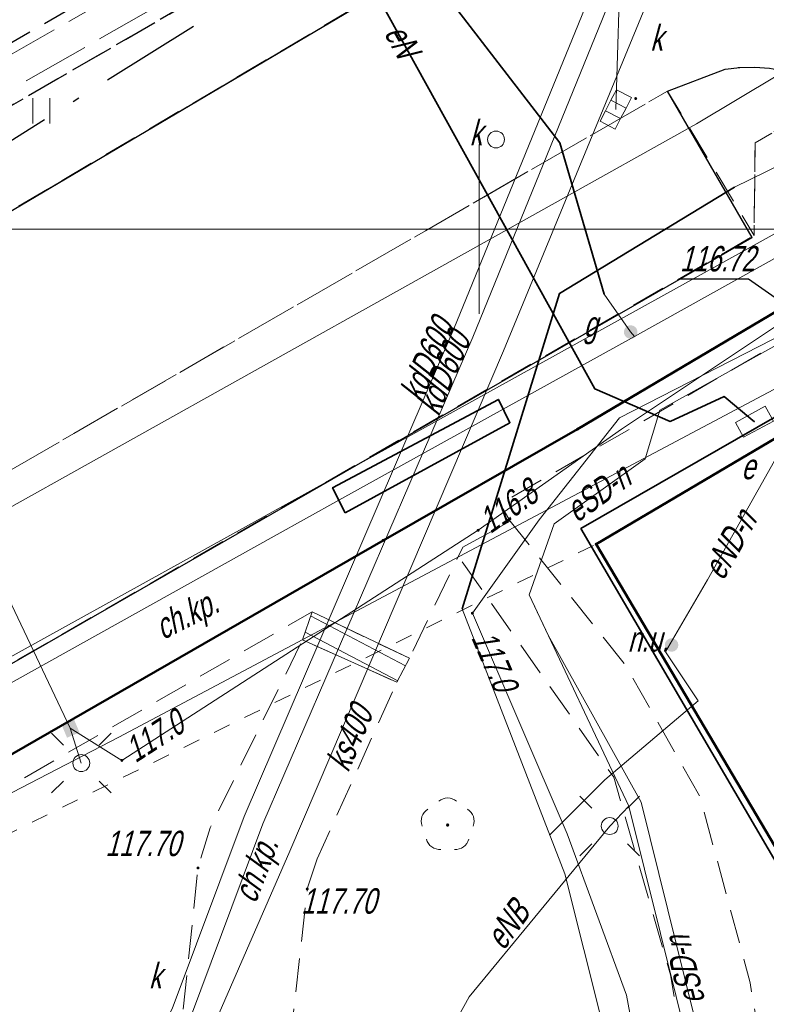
# Model space of a CAD drawing. Extents: x 7463256 to 7464485, y 5957341 to 5958260.
# Tile 165 of 256: x 7463886 to 7463908, y 5957727 to 5957756. Entities that reach past the tile are written whole.
import ezdxf
from ezdxf.enums import TextEntityAlignment as Align

# ---------------------------------------------------------------- set-up
doc = ezdxf.new("R2010")
doc.units = 0
doc.header["$MEASUREMENT"] = 0
for name, pattern in [('1.5_0.5', [2, 1.5, -0.5]), ('218-500', [1, 0.5, -0.5]), ('GAK', [5.2, 3, -1, 0.2, -1]), ('l219_500', [0]), ('mz1.0_0.5', [1.5, 1, -0.5]), ('mz2.0_0.5', [2.5, 2, -0.5])]:
    doc.linetypes.add(name, pattern=pattern)
doc.layers.get('0').update_dxf_attribs({"color": 2, "linetype": 'CONTINUOUS', "lineweight": 5})
for name, color, linetype in [('203-Punkt załamania granicy działki nie stabilizowany', 7, 'CONTINUOUS'), ('218-Granica użytku', 7, 'CONTINUOUS'), ('219-Linia granicy', 7, 'CONTINUOUS'), ('chodnik (powierzchnia)', 7, 'CONTINUOUS'), ('chodnik (powierzchnia)-Atr17', 7, 'CONTINUOUS'), ('drzewo liściaste (punkt)', 7, 'CONTINUOUS'), ('jezdnia (powierzchnia)', 7, 'CONTINUOUS'), ('kratka ściekowa (punkt)', 7, 'CONTINUOUS'), ('krawężnik (linia)', 7, 'CONTINUOUS'), ('latarnia na słupie lub maszcie (punkt)', 7, 'CONTINUOUS'), ('niezidentyfikowane urządzenie techniczne - siec elektroenergetyczna (punkt)', 7, 'CONTINUOUS'), ('niezidentyfikowane urządzenie techniczne - siec elektroenergetyczna (punkt)-Atr17', 7, 'CONTINUOUS'), ('ogrodzenie trwałe (linia)', 7, 'CONTINUOUS'), ('przewód ciepłowniczy - projektowany lub w budowie (linia) - ob. projektowany', 7, 'CONTINUOUS'), ('przewód elektroenergetyczny (linia)', 7, 'CONTINUOUS'), ('przewód elektroenergetyczny (linia)-Atr1', 7, 'CONTINUOUS'), ('przewód gazowy (linia)', 7, 'CONTINUOUS'), ('przewód kanalizacyjny (linia)', 7, 'CONTINUOUS'), ('przewód kanalizacyjny (linia)-Atr1', 7, 'CONTINUOUS'), ('przewód telekomunikacyjny (linia)', 7, 'CONTINUOUS'), ('przewód wodociągowy (linia)', 7, 'CONTINUOUS'), ('punkt o określonej wysokości (sieć elektroenergetyczna)', 7, 'CONTINUOUS'), ('punkt o określonej wysokości (sieć elektroenergetyczna)-Atr2', 7, 'CONTINUOUS'), ('punkt o określonej wysokości (sieć gazowa)-Atr2', 7, 'CONTINUOUS'), ('punkt o określonej wysokości (sieć kanalizacyjna)', 7, 'CONTINUOUS'), ('punkt wysokościowy sztuczny', 7, 'CONTINUOUS'), ('punkt wysokościowy sztuczny-Atr2', 7, 'CONTINUOUS'), ('rura ochronna - przewód elektroenergetyczny (linia)', 7, 'CONTINUOUS'), ('rura ochronna - przewód gazowy (linia)', 7, 'CONTINUOUS'), ('schody w ciągu komunikacyjnym', 7, 'CONTINUOUS'), ('studzienka okrągła - przewód kanalizacyjny (punkt)', 7, 'CONTINUOUS'), ('studzienka okrągła - przewód kanalizacyjny (punkt)-Atr17', 7, 'CONTINUOUS'), ('szafa kablowa (punkt)', 7, 'CONTINUOUS'), ('szafa kablowa (punkt)-Atr17', 7, 'CONTINUOUS'), ('słup (punkt)', 7, 'CONTINUOUS'), ('trawnik (powierzchnia)', 7, 'CONTINUOUS'), ('trawnik (powierzchnia) - symbol', 7, 'CONTINUOUS'), ('Wstawianie ramki sekcyjnej z opisem', 7, 'CONTINUOUS'), ('zasuwa - siec gazowa (punkt)', 7, 'CONTINUOUS'), ('zasuwa - siec gazowa (punkt)-Atr17', 7, 'CONTINUOUS'), ('złącze kablowe - siec elektroenergetyczna (punkt)', 7, 'CONTINUOUS')]:
    doc.layers.add(name, color=color, linetype=linetype)
doc.layers.add('____proj LSN', color=1, linetype='CONTINUOUS', lineweight=5)
doc.styles.get("Standard").update_dxf_attribs({"font": 'txt', "width": 0.75})
doc.linetypes.add('902-500', pattern='A,3.75,0,[1,ksztalty.shx,S=0.5,R=0,X=0,Y=0],3.75', length=7.5)

# ---------------------------------------------------------------- blocks, each defined once
blk = doc.blocks.new('US29')
at = {"color": 0, "linetype": 'Continuous', "lineweight": 0}
blk.add_solid([(-0.193, -0.222), (-0.193, 0.178), (0.207, -0.222), (0.207, 0.178)], dxfattribs=at)
blk = doc.blocks.new('SM011')
at = {"color": 0, "linetype": 'Continuous', "lineweight": 13}
for p, q in [((-0.53, 0.531), (-0.883, 0.884)), ((0.531, 0.531), (0.884, 0.884)), ((-0.53, -0.53), (-0.883, -0.883)), ((0.531, -0.53), (0.884, -0.883))]:
    blk.add_line(p, q, dxfattribs=at)
blk = doc.blocks.new('SM04')
at = {"color": 0, "linetype": 'Continuous', "lineweight": 13}
blk.add_circle((0, 0), 0.25, dxfattribs=at)
blk = doc.blocks.new('PW01')
at = {"linetype": 'Continuous', "lineweight": 13}
h = blk.add_hatch(color=0, dxfattribs=at)
edge = h.paths.add_edge_path()
edge.add_arc((0, 0), 0.045, 0, 360)
blk = doc.blocks.new('PW02')
at = {"linetype": 'Continuous', "lineweight": 13}
h = blk.add_hatch(color=0, dxfattribs=at)
edge = h.paths.add_edge_path()
edge.add_arc((0, 0), 0.045, 0, 360)
blk = doc.blocks.new('OP021')
at = {"linetype": 'Continuous', "lineweight": 13}
h = blk.add_hatch(color=0, dxfattribs=at)
edge = h.paths.add_edge_path()
edge.add_arc((0, 0), 0.05, 0, 360)
at = {"color": 0, "linetype": 'Continuous', "lineweight": 13}
for centre, start, end in [((0, 0.4), 49.272, 130.728), ((-0.38, 0.124), 121.308, 202.548), ((0.38, 0.124), 337.452, 58.692), ((-0.235, -0.324), 193.221, 274.871), ((0.235, -0.324), 265.129, 346.779)]:
    blk.add_arc(centre, 0.4, start, end, dxfattribs=at)
blk = doc.blocks.new('US15')
at = {"color": 0, "linetype": 'Continuous', "lineweight": 13}
blk.add_circle((0, 0), 0.25, dxfattribs=at)
blk = doc.blocks.new('US05')
at = {"color": 0, "linetype": 'Continuous', "lineweight": 13}
for p, q in [((-0.525, -0.25), (-0.525, 0.25)), ((-0.525, 0.25), (-0.175, 0.25)), ((-0.175, -0.25), (-0.175, 0.25)), ((-0.175, 0.25), (0.175, 0.25)), ((0.175, -0.25), (0.175, 0.25)), ((0.175, 0.25), (0.525, 0.25)), ((0.525, -0.25), (0.525, 0.25)), ((-0.525, -0.25), (-0.175, -0.25)), ((-0.175, -0.25), (0.175, -0.25)), ((0.175, -0.25), (0.525, -0.25))]:
    blk.add_line(p, q, dxfattribs=at)
blk = doc.blocks.new('US25')
at = {"linetype": 'Continuous', "lineweight": 0}
h = blk.add_hatch(color=0, dxfattribs=at)
edge = h.paths.add_edge_path()
edge.add_arc((0, 0), 0.2, 0, 360)
blk = doc.blocks.new('US30')
at = {"linetype": 'Continuous', "lineweight": 0}
h = blk.add_hatch(color=0, dxfattribs=at)
edge = h.paths.add_edge_path()
edge.add_arc((0, 0), 0.2, 0, 360)
blk = doc.blocks.new('US17')
at = {"color": 0, "linetype": 'Continuous', "lineweight": 13}
for p, q in [((-0.5, -0.25), (-0.5, 0.25)), ((-0.5, 0.25), (0.5, 0.25)), ((0.5, -0.25), (0.5, 0.25)), ((-0.5, -0.25), (0.5, -0.25))]:
    blk.add_line(p, q, dxfattribs=at)
blk = doc.blocks.new('TU04')
at = {"color": 0, "linetype": 'Continuous', "lineweight": 13}
for p, q in [((0, 0), (0, 0.75)), ((0.5, 0), (0.5, 0.75))]:
    blk.add_line(p, q, dxfattribs=at)
blk = doc.blocks.new('203')
at = {"linetype": 'Continuous', "lineweight": 0}
h = blk.add_hatch(color=0, dxfattribs=at)
edge = h.paths.add_edge_path()
edge.add_arc((0, 0), 0.045, 0, 360)

msp = doc.modelspace()

# ---------------------------------------------------------------- linework, layer by layer
at = {"layer": '218-Granica użytku', "color": 3, "linetype": '218-500', "lineweight": 18, "flags": 128}
for points in [[(7463903.46, 5957740.69), (7463915.4, 5957747.74)], [(7463858.98, 5957718.77), (7463903.46, 5957740.69)], [(7463911.38, 5957727.3), (7463903.46, 5957740.69)]]:
    msp.add_lwpolyline(points, dxfattribs=at)
at = {"layer": '219-Linia granicy', "color": 3, "linetype": 'l219_500', "lineweight": 50, "flags": 128}
for points in [[(7463913.52, 5957750.37), (7463902.91, 5957744.09)], [(7463915.4, 5957747.74), (7463903.46, 5957740.69)], [(7463902.91, 5957744.09), (7463897.16, 5957740.8)], [(7463897.16, 5957740.8), (7463869.65, 5957724.98)], [(7463911.38, 5957727.3), (7463903.46, 5957740.69)]]:
    msp.add_lwpolyline(points, dxfattribs=at)
at = {"layer": '____proj LSN', "linetype": 'GAK', "lineweight": 30}
msp.add_lwpolyline([(7463954.078, 5957792.276), (7463934.793, 5957781.144), (7463934.651, 5957780.312), (7463932.107, 5957778.815), (7463931.263, 5957779.107), (7463895.968, 5957758.75), (7463876.594, 5957746.623, 0.414897), (7463876.436, 5957745.933), (7463885.421, 5957731.652, -0.449113), (7463885.213, 5957730.935), (7463880.337, 5957728.312), (7463878.154, 5957725.838), (7463853.916, 5957715.22), (7463841.019, 5957707.09), (7463832.034, 5957699.889), (7463831.957, 5957699.189), (7463830.049, 5957697.5), (7463829.342, 5957697.515), (7463826.006, 5957694.319), (7463820.881, 5957688.974), (7463813.554, 5957680.16), (7463810.989, 5957676.522), (7463800.184, 5957658.279)], format="xyb", dxfattribs=at)
at = {"layer": 'chodnik (powierzchnia)', "color": 7, "linetype": 'mz1.0_0.5', "lineweight": 30, "flags": 128}
msp.add_lwpolyline([(7463980.9, 5957809.69), (7463980.23, 5957808.11), (7463978.66, 5957805.82), (7463958.13, 5957793.13), (7463953.95, 5957792.78), (7463879.53, 5957749.82), (7463872.55, 5957745.41), (7463861.81, 5957738.59), (7463862.06, 5957738.12), (7463851.57, 5957733.65), (7463849.81, 5957732.79), (7463833.84, 5957723.34), (7463832.72, 5957722.31), (7463825.06, 5957713.31), (7463824, 5957712.35), (7463820.3, 5957711.85), (7463819.59, 5957711.95), (7463818.22, 5957712.22), (7463818.86, 5957712.81), (7463817.86, 5957713.96), (7463818.82, 5957714.84), (7463820.15, 5957713.47), (7463821.23, 5957713.2), (7463821.75, 5957713.23), (7463824.07, 5957715.42), (7463832.99, 5957725.87), (7463849.35, 5957735.54), (7463879.82, 5957751.85), (7463954.24, 5957794.8), (7463957.3, 5957795.12)], close=True, dxfattribs=at)
at = {"layer": 'chodnik (powierzchnia)', "color": 7, "linetype": 'mz1.0_0.5', "lineweight": 18, "flags": 128}
for points in [[(7463897.94, 5957737.32), (7463895.06, 5957738.69), (7463867.07, 5957722.55), (7463865.02, 5957722.78), (7463861.53, 5957720.76), (7463859.76, 5957721.99), (7463858.71, 5957722.98), (7463858.08, 5957724.08), (7463857.99, 5957724.31), (7463857.91, 5957724.54), (7463857.85, 5957724.77), (7463857.8, 5957725.01), (7463857.79, 5957725.06), (7463860.5, 5957726.01), (7463865.44, 5957725.23), (7463868.79, 5957727.16), (7463908.13, 5957749.81), (7463908.16, 5957752.55), (7463910.63, 5957754.01), (7463911.87, 5957752.81), (7463913.12, 5957750.74), (7463912.16, 5957750.19), (7463910.29, 5957749.11), (7463910.21, 5957747.42), (7463900.62, 5957741.88), (7463900.92, 5957741.37), (7463899.52, 5957740.6)], [(7463895.21, 5957731.39), (7463894.92, 5957730.5), (7463893.92, 5957721.52), (7463893.39, 5957718.82), (7463890.56, 5957720.49), (7463890.75, 5957722.11), (7463891.69, 5957731.12), (7463892.05, 5957732.31), (7463894.78, 5957737.86), (7463897.57, 5957736.61)]]:
    msp.add_lwpolyline(points, close=True, dxfattribs=at)
msp.add_lwpolyline([(7463907.913, 5957713.998), (7463905.66, 5957727.96), (7463903.98, 5957733.8), (7463899.38, 5957740.34), (7463899.52, 5957740.6), (7463900.92, 5957741.37), (7463904.33, 5957737.11), (7463906.53, 5957733.23), (7463908.01, 5957727.73), (7463910.127, 5957715.227)], dxfattribs=at)
at = {"layer": 'jezdnia (powierzchnia)', "color": 7, "linetype": '1.5_0.5', "lineweight": 18, "flags": 128}
for points in [[(7464435.78, 5957969.39), (7464432.43, 5957972.86), (7464429.42, 5957974.41), (7464426.04, 5957975.11), (7464423.57, 5957975.29), (7464415.47, 5957975.65), (7464371.24, 5957977.61), (7464365.3, 5957977.72), (7464358.84, 5957977.54), (7464346.65, 5957976.28), (7464334.12, 5957974.86), (7464314.08, 5957972.37), (7464311.27, 5957971.79), (7464308.65, 5957970.79), (7464306.54, 5957969.49), (7464304.63, 5957967.74), (7464302.38, 5957964.84), (7464301.74, 5957963.57), (7464301.19, 5957962.16), (7464300.69, 5957960.13), (7464300.42, 5957957.35), (7464300.44, 5957956.63), (7464301.34, 5957947.07), (7464297.39, 5957932.65), (7464296.35, 5957938.67), (7464295.41, 5957944.67), (7464295.17, 5957946.64), (7464294.07, 5957955.56), (7464293.61, 5957956.95), (7464292.71, 5957958.8), (7464291.04, 5957961.16), (7464288.7, 5957963.43), (7464286.48, 5957964.87), (7464282.67, 5957966.24), (7464279.68, 5957966.6), (7464275.55, 5957966.1), (7464272.53, 5957965.24), (7464268.15, 5957963.7), (7464261.6, 5957961.09), (7464256.13, 5957958.63), (7464254.19, 5957957.73), (7464203.13, 5957927.95), (7464201.44, 5957926.95), (7464180.61, 5957914.62), (7464165.37, 5957905.54), (7464161.93, 5957903.53), (7464100.25, 5957867.28), (7464064.71, 5957846.22), (7464055.2, 5957840.55), (7464053.84, 5957839.49), (7464052.69, 5957837.84), (7464051.91, 5957836.3), (7464051.31, 5957834.34), (7464051.05, 5957832.31), (7464051.31, 5957830.32), (7464051.63, 5957829.49), (7464053.32, 5957826.48), (7464047.06, 5957824.65), (7464046.37, 5957825.86), (7464044.81, 5957827.52), (7464043.6, 5957828.27), (7464042.09, 5957829.03), (7464040.11, 5957829.49), (7464038.12, 5957829.49), (7464036.05, 5957829.05), (7464034.47, 5957828.33), (7463990.77, 5957802.57), (7463984.67, 5957799.1), (7463963.97, 5957788.11), (7463953.9, 5957782.45), (7463916.77, 5957760.61), (7463915.43, 5957759.41), (7463915.19, 5957759.06), (7463914.98, 5957758.7), (7463914.81, 5957758.32), (7463914.66, 5957757.92), (7463914.55, 5957757.51), (7463914.48, 5957757.1), (7463914.44, 5957756.68), (7463914.43, 5957756.26), (7463914.83, 5957754.63), (7463915.69, 5957753.07), (7463915.97, 5957752.41), (7463916.13, 5957752.13), (7463917.59, 5957749.55), (7463915.13, 5957748.12), (7463913.12, 5957750.74), (7463911.87, 5957752.81), (7463910.63, 5957754.01), (7463910.25, 5957754.23), (7463909.85, 5957754.42), (7463909.44, 5957754.57), (7463909.02, 5957754.68), (7463908.58, 5957754.76), (7463908.15, 5957754.79), (7463907.71, 5957754.78), (7463907.27, 5957754.73), (7463905.57, 5957754.08), (7463866.26, 5957731.41), (7463858.61, 5957727.02), (7463857.72, 5957725.98), (7463855.16, 5957717.14), (7463854.76, 5957719.2), (7463853.89, 5957720.78), (7463852.79, 5957721.69), (7463851.14, 5957722.42), (7463850.42, 5957722.32), (7463846.1, 5957719.79), (7463840.56, 5957716.65), (7463836.11, 5957713.89), (7463831.61, 5957710.47), (7463828.31, 5957707.66), (7463822.22, 5957701.89), (7463817.3, 5957696.82), (7463812.7, 5957691.61), (7463812.45, 5957691.34), (7463806.98, 5957684.37), (7463803.64, 5957679.75), (7463801.45, 5957676.28), (7463793.55, 5957663.48), (7463792.86, 5957661.7), (7463792.97, 5957659.75), (7463793.77, 5957657.97), (7463795.13, 5957656.54), (7463794.29, 5957652.43), (7463792.69, 5957652.63), (7463790.95, 5957652.54), (7463789.5, 5957652.32), (7463787.98, 5957651.93), (7463786.22, 5957650.98), (7463785.18, 5957649.81), (7463783.63, 5957647.28), (7463741.4, 5957578.12), (7463740.09, 5957575.93), (7463739.68, 5957574.67), (7463739.8, 5957572.76), (7463740.25, 5957571.39), (7463740.85, 5957570.49), (7463741.87, 5957569.43), (7463743.26, 5957568.37), (7463741.42, 5957565.08), (7463740.12, 5957565.67), (7463738.77, 5957566.02), (7463737.29, 5957566.06), (7463735.98, 5957565.85), (7463734.34, 5957565.14), (7463733.02, 5957564.22), (7463732.29, 5957563.18), (7463701.08, 5957512.16), (7463700.31, 5957510.77), (7463700.32, 5957510.77), (7463696.94, 5957505.36), (7463687.39, 5957489.52), (7463687.14, 5957489.11), (7463686.89, 5957488.7), (7463686.65, 5957488.29), (7463686.42, 5957487.87), (7463686.19, 5957487.45), (7463685.97, 5957487.02), (7463685.76, 5957486.59), (7463685.55, 5957486.16), (7463685.35, 5957485.73), (7463685.15, 5957485.29), (7463684.96, 5957484.85), (7463684.77, 5957484.4), (7463684.58, 5957483.96), (7463684.39, 5957483.51), (7463684.21, 5957483.06), (7463684.03, 5957482.61), (7463683.85, 5957482.17), (7463683.67, 5957481.72), (7463683.5, 5957481.27), (7463683.32, 5957480.81), (7463683.15, 5957480.36), (7463682.98, 5957479.91), (7463682.81, 5957479.45), (7463682.65, 5957479), (7463682.49, 5957478.54), (7463682.32, 5957478.08), (7463682.17, 5957477.62), (7463682.01, 5957477.15), (7463681.86, 5957476.69), (7463681.71, 5957476.22), (7463681.56, 5957475.76), (7463681.41, 5957475.29), (7463681.27, 5957474.82), (7463681.13, 5957474.35), (7463681, 5957473.88), (7463680.87, 5957473.41), (7463680.74, 5957472.94), (7463680.61, 5957472.47), (7463680.48, 5957471.99), (7463680.36, 5957471.52), (7463680.25, 5957471.05), (7463680.13, 5957470.57), (7463680.02, 5957470.09), (7463679.91, 5957469.61), (7463679.81, 5957469.12), (7463679.71, 5957468.64), (7463679.61, 5957468.16), (7463679.52, 5957467.67), (7463679.42, 5957467.19), (7463679.33, 5957466.7), (7463679.25, 5957466.22), (7463679.16, 5957465.73), (7463679.08, 5957465.25), (7463679, 5957464.76), (7463678.93, 5957464.27), (7463678.85, 5957463.78), (7463678.78, 5957463.28), (7463678.72, 5957462.79), (7463678.65, 5957462.3), (7463678.59, 5957461.81), (7463678.53, 5957461.31), (7463678.47, 5957460.82), (7463678.42, 5957460.33), (7463678.36, 5957459.83), (7463678.31, 5957459.34), (7463678.26, 5957458.84), (7463678.22, 5957458.35), (7463678.17, 5957457.85), (7463678.13, 5957457.36), (7463678.09, 5957456.86), (7463678.05, 5957456.37), (7463678.02, 5957455.87), (7463677.99, 5957455.41), (7463677.96, 5957454.94), (7463677.93, 5957454.48), (7463677.91, 5957454.01), (7463677.89, 5957453.55), (7463677.87, 5957453.08), (7463677.86, 5957452.62), (7463677.85, 5957452.15), (7463677.84, 5957451.69), (7463677.84, 5957451.22), (7463677.84, 5957450.76), (7463677.85, 5957450.29), (7463677.86, 5957449.83), (7463677.87, 5957449.36), (7463670.59, 5957467.12), (7463670.68, 5957467.58), (7463670.78, 5957468.04), (7463670.89, 5957468.5), (7463670.99, 5957468.96), (7463671.11, 5957469.42), (7463671.22, 5957469.87), (7463671.34, 5957470.33), (7463671.46, 5957470.78), (7463671.59, 5957471.24), (7463671.72, 5957471.69), (7463671.86, 5957472.14), (7463672, 5957472.59), (7463672.14, 5957473.04), (7463673.46, 5957477.28), (7463673.58, 5957477.76), (7463673.68, 5957478.24), (7463673.77, 5957478.73), (7463673.84, 5957479.22), (7463673.89, 5957479.71), (7463673.93, 5957480.2), (7463673.95, 5957480.7), (7463673.95, 5957481.19), (7463673.93, 5957481.63), (7463673.91, 5957482.08), (7463673.86, 5957482.52), (7463673.81, 5957482.96), (7463673.74, 5957483.4), (7463673.66, 5957483.84), (7463673.57, 5957484.28), (7463673.47, 5957484.71), (7463673.35, 5957485.14), (7463673.2, 5957485.61), (7463673.02, 5957486.08), (7463672.82, 5957486.54), (7463672.6, 5957486.99), (7463672.36, 5957487.42), (7463672.1, 5957487.85), (7463671.82, 5957488.26), (7463671.52, 5957488.66), (7463671.25, 5957489.02), (7463670.95, 5957489.36), (7463670.64, 5957489.68), (7463670.3, 5957489.97), (7463669.95, 5957490.25), (7463669.57, 5957490.5), (7463669.19, 5957490.73), (7463668.78, 5957490.93), (7463668.37, 5957491.1), (7463667.96, 5957491.31), (7463667.54, 5957491.51), (7463667.12, 5957491.7), (7463666.7, 5957491.89), (7463666.27, 5957492.06), (7463665.84, 5957492.23), (7463665.41, 5957492.38), (7463664.97, 5957492.53), (7463642.84, 5957508.24), (7463669.89, 5957497.69), (7463670.31, 5957497.52), (7463670.74, 5957497.36), (7463671.18, 5957497.22), (7463671.62, 5957497.11), (7463672.07, 5957497.01), (7463672.52, 5957496.93), (7463672.97, 5957496.87), (7463673.43, 5957496.83), (7463673.89, 5957496.8), (7463674.34, 5957496.8), (7463674.8, 5957496.82), (7463675.3, 5957496.85), (7463675.79, 5957496.9), (7463676.29, 5957496.96), (7463676.78, 5957497.02), (7463677.27, 5957497.1), (7463677.76, 5957497.19), (7463678.25, 5957497.29), (7463678.74, 5957497.4), (7463679.22, 5957497.52), (7463679.7, 5957497.65), (7463680.18, 5957497.79), (7463680.66, 5957497.94), (7463681.12, 5957498.11), (7463681.59, 5957498.29), (7463682.05, 5957498.49), (7463682.49, 5957498.71), (7463682.94, 5957498.94), (7463683.37, 5957499.19), (7463683.81, 5957499.43), (7463684.24, 5957499.68), (7463684.65, 5957499.96), (7463685.06, 5957500.25), (7463685.45, 5957500.55), (7463685.83, 5957500.88), (7463686.2, 5957501.21), (7463686.55, 5957501.56), (7463686.89, 5957501.93), (7463688.47, 5957503.86), (7463689.58, 5957505.52), (7463695.05, 5957514.51), (7463697.35, 5957517.63), (7463699.52, 5957521.26), (7463701.68, 5957524.9), (7463703.98, 5957528.54), (7463706.45, 5957532.61), (7463709.76, 5957538.71), (7463712.45, 5957543.07), (7463719.87, 5957554.72), (7463722.1, 5957558.36), (7463724.25, 5957562.41), (7463732.9, 5957576.65), (7463767.27, 5957632.9), (7463796.54, 5957680.74), (7463799.31, 5957684.89), (7463802.28, 5957688.92), (7463805.13, 5957692.62), (7463808.07, 5957696.14), (7463812, 5957700.58), (7463813.05, 5957701.59), (7463815.17, 5957703.91), (7463818.63, 5957707.32), (7463821.81, 5957710.38), (7463824, 5957712.35), (7463825.06, 5957713.31), (7463827.47, 5957715.22), (7463831.55, 5957718.14), (7463834.51, 5957720.09), (7463871.58, 5957742.02), (7463872.84, 5957742.74), (7463873.73, 5957743.25), (7463884.95, 5957749.82), (7463947.94, 5957787.04), (7463958.13, 5957793.13), (7463978.66, 5957805.82), (7463992.86, 5957814.5), (7464021.02, 5957831.03), (7464036.35, 5957840.19), (7464045.52, 5957845.62), (7464072.76, 5957861.89), (7464098.08, 5957876.78), (7464143.2, 5957903.29), (7464143.83, 5957904.35), (7464144.42, 5957906.04), (7464144.87, 5957907.87), (7464144.93, 5957908.37), (7464145, 5957909.96), (7464144.74, 5957911.42), (7464152.37, 5957912.8), (7464152.74, 5957912.55), (7464154.03, 5957911.87), (7464155.59, 5957911.35), (7464156.76, 5957911.33), (7464160.57, 5957913.58), (7464192.28, 5957932.28), (7464213.7, 5957945.07), (7464214.43, 5957945.48), (7464238.65, 5957959.71), (7464249.15, 5957965.6), (7464251.26, 5957966.66), (7464253.69, 5957967.84), (7464257.35, 5957969.46), (7464261.98, 5957971.33), (7464263.31, 5957972), (7464273.13, 5957975.13), (7464277.92, 5957976.24), (7464280.42, 5957977.04), (7464282.71, 5957978.14), (7464285.69, 5957980.47), (7464287.52, 5957982.76), (7464288.9, 5957985.47), (7464289.81, 5957990.22), (7464289.57, 5957993.19), (7464288.87, 5958000.11), (7464295.35, 5958000.29), (7464295.83, 5957995.88), (7464296.53, 5957992.32), (7464297.86, 5957989.04), (7464299.36, 5957986.74), (7464301.71, 5957984.36), (7464305.3, 5957982.36), (7464307.82, 5957981.66), (7464311.17, 5957981.45), (7464364.74, 5957987.95), (7464391.32, 5957991.11), (7464398.1, 5957991.95), (7464414.27, 5957994.02), (7464414.84, 5957994.09), (7464425.44, 5957995.47), (7464427.97, 5957995.83), (7464434.5, 5957997.95), (7464434.9, 5957998.22), (7464435.3, 5957998.5), (7464435.68, 5957998.8), (7464436.05, 5957999.11), (7464436.4, 5957999.44), (7464436.74, 5957999.78), (7464437.07, 5958000.13), (7464437.39, 5958000.5), (7464437.69, 5958000.88), (7464437.97, 5958001.27), (7464438.24, 5958001.67), (7464438.49, 5958002.08), (7464438.73, 5958002.5), (7464438.95, 5958002.94), (7464439.15, 5958003.37), (7464439.33, 5958003.82), (7464439.5, 5958004.28), (7464439.65, 5958004.74), (7464439.78, 5958005.2), (7464439.89, 5958005.67), (7464439.98, 5958006.15), (7464440.05, 5958006.62), (7464440.11, 5958007.1), (7464440.14, 5958007.59), (7464440.16, 5958008.07), (7464437.87, 5957962.55), (7464436.62, 5957968.02)], [(7463905.57, 5957754.08), (7463908.07, 5957749.75), (7463868.79, 5957727.16), (7463866.26, 5957731.41)]]:
    msp.add_lwpolyline(points, close=True, dxfattribs=at)
at = {"layer": 'krawężnik (linia)', "color": 7, "linetype": 'Continuous', "lineweight": 25, "flags": 128}
for points in [[(7463872.84, 5957742.74), (7463873.73, 5957743.25), (7463884.95, 5957749.82), (7463947.94, 5957787.04), (7463958.13, 5957793.13), (7463978.66, 5957805.82)], [(7463905.57, 5957754.08), (7463907.27, 5957754.73), (7463907.71, 5957754.78), (7463908.15, 5957754.79), (7463908.58, 5957754.76), (7463909.02, 5957754.68), (7463909.44, 5957754.57), (7463909.85, 5957754.42), (7463910.25, 5957754.23), (7463910.63, 5957754.01), (7463911.87, 5957752.81), (7463913.12, 5957750.74)], [(7463866.26, 5957731.41), (7463868.79, 5957727.16), (7463908.07, 5957749.75), (7463905.57, 5957754.08)]]:
    msp.add_lwpolyline(points, dxfattribs=at)
at = {"layer": 'ogrodzenie trwałe (linia)', "color": 7, "linetype": '902-500', "lineweight": 35, "flags": 128}
msp.add_lwpolyline([(7463915.13, 5957748.12), (7463914.01, 5957747.47), (7463903.01, 5957741.15), (7463911.13, 5957727.27), (7463917.34, 5957731.17), (7463926.17, 5957736.7), (7463918.15, 5957749.88), (7463917.59, 5957749.55)], dxfattribs=at)
at = {"layer": 'przewód ciepłowniczy - projektowany lub w budowie (linia) - ob. projektowany', "color": 212, "linetype": 'mz2.0_0.5', "lineweight": 18, "flags": 128}
for points in [[(7463827.45, 5957686.81), (7463846.51, 5957707.33), (7463837.98, 5957727.66), (7463921.05, 5957775.08), (7463942.95, 5957787.9), (7463968.43, 5957803.38), (7463962.63, 5957813.37), (7463990.1, 5957829.4), (7463996.25, 5957818.66), (7464026.15, 5957837.03), (7464036.53, 5957843.58), (7464048.34, 5957851.03), (7464051.52, 5957852.92), (7464069.07, 5957863.22), (7464072.1, 5957864.8), (7464075.65, 5957866.88), (7464079.8, 5957868.9), (7464096.3, 5957878.8), (7464114.52, 5957889.73), (7464110.7, 5957895.89), (7464137.6, 5957910.6), (7464169.07, 5957928.77), (7464165.42, 5957934.93), (7464175.2, 5957940.28), (7464178.92, 5957933.88), (7464207.9, 5957951.17), (7464220.7, 5957958.86), (7464224.58, 5957961.12), (7464228.92, 5957963.56), (7464232.65, 5957965.56), (7464236.86, 5957967.74), (7464243.8, 5957971.13), (7464248.79, 5957973.41), (7464251.98, 5957974.81), (7464257.04, 5957976.93), (7464262.4, 5957979.02)], [(7463828.18, 5957686.27), (7463847.57, 5957707.15), (7463839.12, 5957727.27), (7463921.5, 5957774.3), (7463943.41, 5957787.13), (7463969.65, 5957803.07), (7463963.86, 5957813.04), (7463989.77, 5957828.16), (7463995.93, 5957817.4), (7464026.63, 5957836.27), (7464046.58, 5957848.86), (7464051.98, 5957852.14), (7464069.5, 5957862.44), (7464072.54, 5957864.01), (7464076.07, 5957866.09), (7464080.23, 5957868.1), (7464099.97, 5957879.95), (7464115.76, 5957889.43), (7464111.96, 5957895.55), (7464138.04, 5957909.82), (7464163.77, 5957924.67), (7464170.31, 5957928.45), (7464166.67, 5957934.59), (7464174.87, 5957939.07), (7464178.6, 5957932.64), (7464202.44, 5957946.87), (7464216.91, 5957955.5), (7464219.67, 5957957.19), (7464222.67, 5957958.98), (7464226.35, 5957961.09), (7464229.83, 5957963.03), (7464233.13, 5957964.8), (7464240.24, 5957968.41), (7464245.86, 5957971.1), (7464249.49, 5957972.74), (7464256.37, 5957975.68), (7464262.76, 5957978.18)]]:
    msp.add_lwpolyline(points, dxfattribs=at)
at = {"layer": 'przewód elektroenergetyczny (linia)', "color": 1, "linetype": 'Continuous', "lineweight": 18, "flags": 128}
for points in [[(7463902.38, 5957748.1), (7463907.55, 5957751.24), (7463910.89, 5957752.88), (7463920.59, 5957758.37), (7463929.29, 5957763.36), (7463955.47, 5957778.79), (7463972.29, 5957788.41), (7463974.56, 5957789.59), (7463977.88, 5957791.49), (7464001.3, 5957804.74), (7464022.63, 5957817.64), (7464033.15, 5957824.06), (7464033.75, 5957824.33), (7464034.55, 5957824.34), (7464038.73, 5957823.14), (7464042.08, 5957822.08), (7464046.16, 5957820.15), (7464052.82, 5957809.59), (7464056.52, 5957803.41), (7464059.45, 5957798.24), (7464059.505, 5957798.149)], [(7463905.34, 5957744.65), (7463910.39, 5957747.47), (7463917.41, 5957751.56), (7463915.21, 5957755.68), (7463916.83, 5957758.97), (7463923.16, 5957762.79), (7463933.11, 5957768.77), (7463937.95, 5957771.76), (7463948.73, 5957777.67), (7463958.17, 5957782.94), (7463965.81, 5957787.46), (7463970.06, 5957789.96), (7463973.03, 5957791.65), (7463981.01, 5957796.06), (7463986.56, 5957799.06), (7463996.56, 5957804.36), (7464005.41, 5957809.42), (7464013.08, 5957813.88)], [(7463885.08, 5957741.19), (7463887.91, 5957735.25), (7463889.44, 5957734.3), (7463899.97, 5957741.1), (7463904.21, 5957744.09), (7463910.09, 5957748.01), (7463916.83, 5957751.75), (7463914.8, 5957755.75), (7463916.31, 5957759.34), (7463918.26, 5957760.69), (7463929.39, 5957766.94), (7463943.01, 5957775.26), (7463947.88, 5957778.12)], [(7463885.08, 5957741.19), (7463906.43, 5957753.11), (7463916.04, 5957758.88), (7463931.74, 5957768.12), (7463943.52, 5957775.23)], [(7463902.08, 5957732.09), (7463903.72, 5957733.73), (7463906.48, 5957736.06), (7463905.51, 5957737.51), (7463906.75, 5957739.64), (7463909.75, 5957744.96), (7463910.63, 5957746.8), (7463917.86, 5957751.23), (7463918.65, 5957752.25), (7463922.77, 5957754.46), (7463920.3, 5957760.39), (7463932.6, 5957767.49), (7463946.45, 5957775.24)], [(7463892.69, 5957764.79), (7463894.58, 5957761.26), (7463903.42, 5957745.28), (7463905.65, 5957744.32), (7463907.24, 5957745.05), (7463908.03, 5957744.39), (7463908.14, 5957744.31)], [(7463892.69, 5957764.79), (7463894.58, 5957761.26), (7463903.42, 5957745.28), (7463905.65, 5957744.32), (7463907.24, 5957745.05), (7463908.03, 5957744.39), (7463908.14, 5957744.31)], [(7463906.159, 5957713.024), (7463905.03, 5957723.75), (7463904.36, 5957727.36), (7463902.6, 5957732.13), (7463899.8, 5957738.65), (7463901.78, 5957741.41), (7463904.15, 5957744.42), (7463909.1, 5957746.96), (7463910.63, 5957746.8)], [(7463905.34, 5957744.65), (7463904.91, 5957743.21), (7463902.22, 5957741.29), (7463901.48, 5957739.19), (7463904.43, 5957732.95)], [(7463908.341, 5957714.235), (7463908.46, 5957718.27), (7463904.79, 5957733.07), (7463902.04, 5957738), (7463901.48, 5957739.19), (7463902.22, 5957741.29), (7463904.91, 5957743.21), (7463905.34, 5957744.65)], [(7463906.172, 5957713.031), (7463904.33, 5957722.48), (7463903.66, 5957726.47), (7463902.53, 5957730.95), (7463899.5, 5957738.78)], [(7463887.91, 5957735.25), (7463888.24, 5957734.22)], [(7463904.43, 5957732.95), (7463903.86, 5957732.36), (7463899.71, 5957727.31)], [(7463908.109, 5957714.107), (7463908.22, 5957718.19), (7463906.76, 5957723.56), (7463904.43, 5957732.95)], [(7463889.34, 5957710.51), (7463890.5, 5957711.19), (7463892.39, 5957714.06), (7463899.71, 5957727.31)]]:
    msp.add_lwpolyline(points, dxfattribs=at)
at = {"layer": 'przewód gazowy (linia)', "color": 40, "linetype": 'Continuous', "lineweight": 18, "flags": 128}
for points in [[(7463970.93, 5957849.543), (7463981.93, 5957829.76), (7463982.23, 5957829.23), (7463985.69, 5957823.14), (7463987.71, 5957819.4), (7463988.89, 5957817.56), (7463987, 5957816.42), (7463976.91, 5957810.5), (7463976.13, 5957810.05), (7463974.41, 5957804.81), (7463954.13, 5957791.18), (7463935.13, 5957780.13), (7463931.68, 5957778.1), (7463897.54, 5957759.08), (7463897.76, 5957758.71), (7463897.81, 5957758.49), (7463902.39, 5957752.55), (7463903.7, 5957748.08), (7463904.48, 5957746.97), (7463904.59, 5957746.83)], [(7463909.78, 5957749.71), (7463904.59, 5957746.83)], [(7463904.59, 5957746.83), (7463900.71, 5957744.68)], [(7463800.07, 5957663.02), (7463808.47, 5957678.19), (7463812.16, 5957684.6), (7463819.21, 5957696.88), (7463820.52, 5957697.94), (7463831.23, 5957705.33), (7463832.35, 5957705.98), (7463833.86, 5957706.85), (7463841.74, 5957712.62), (7463847, 5957716.48), (7463853.12, 5957720.65), (7463857.94, 5957723.94), (7463863.76, 5957727.91), (7463865.75, 5957725.21), (7463893.94, 5957740.93), (7463895.85, 5957741.99), (7463900.71, 5957744.68)]]:
    msp.add_lwpolyline(points, dxfattribs=at)
at = {"layer": 'przewód kanalizacyjny (linia)', "color": 34, "linetype": 'Continuous', "lineweight": 18, "flags": 128}
for points in [[(7463900.72, 5957746.4), (7463905.11, 5957757.04), (7463924.22, 5957767.8), (7463944.02, 5957779.8), (7463969.53, 5957794.64)], [(7463949.76, 5957784.33), (7463934.06, 5957775.21), (7463910.55, 5957761.46), (7463904.43, 5957758.14), (7463899.81, 5957746.81), (7463893.61, 5957732.42), (7463891.47, 5957726.7), (7463883.65, 5957712.56), (7463873.99, 5957694.54), (7463872.47, 5957691.76), (7463871.95, 5957692.04), (7463873.47, 5957694.82), (7463883.13, 5957712.84), (7463890.93, 5957726.96), (7463893.05, 5957732.64), (7463899.25, 5957747.05), (7463903.95, 5957758.56), (7463910.25, 5957761.98), (7463933.76, 5957775.73), (7463949.46, 5957784.85)], [(7463899.52, 5957758.01), (7463904.19, 5957758.35), (7463904.04, 5957753.54)], [(7463894.4, 5957731.62), (7463900.72, 5957746.4)], [(7463874.13, 5957691.68), (7463877.56, 5957698.18), (7463882.42, 5957707.26), (7463887.89, 5957717.78), (7463890.73, 5957723.19), (7463894.4, 5957731.62)]]:
    msp.add_lwpolyline(points, dxfattribs=at)
at = {"layer": 'przewód telekomunikacyjny (linia)', "color": 30, "linetype": 'Continuous', "lineweight": 18, "flags": 128}
for points in [[(7463807.91, 5957656.58), (7463815.52, 5957671.75), (7463822.16, 5957684.99), (7463832.03, 5957695.92), (7463832.35, 5957696.28), (7463834.9, 5957699.17), (7463844.9, 5957710.16), (7463848.08, 5957713.21), (7463853.04, 5957716.14), (7463873.08, 5957726.55), (7463889.35, 5957734.99), (7463909.34, 5957745.6), (7463917.85, 5957749.99), (7463923.65, 5957753.01), (7463922.85, 5957761.06), (7463927.16, 5957763.19), (7463934.93, 5957767.49), (7463950.59, 5957776.24)], [(7463873.08, 5957726.55), (7463889.35, 5957734.99)], [(7463873.08, 5957726.55), (7463889.35, 5957734.99)]]:
    msp.add_lwpolyline(points, dxfattribs=at)
at = {"layer": 'przewód wodociągowy (linia)', "color": 5, "linetype": 'Continuous', "lineweight": 18, "flags": 128}
msp.add_lwpolyline([(7463964, 5957781.38), (7463955.11, 5957774.98), (7463933.24, 5957762.41), (7463921.23, 5957756.79), (7463878.51, 5957733.13), (7463838.08, 5957710.75), (7463832.78, 5957706.58), (7463819.45, 5957696.12), (7463815.22, 5957688.7), (7463810.31, 5957679.84), (7463805.46, 5957671.29), (7463798.02, 5957658.16), (7463792.73, 5957648.66), (7463790.3, 5957644.69), (7463783.18, 5957631.86), (7463775.69, 5957618.66), (7463769.06, 5957607.08), (7463761.51, 5957593.92), (7463753.17, 5957579.07), (7463752.48, 5957577.83)], dxfattribs=at)
at = {"layer": 'punkt o określonej wysokości (sieć gazowa)-Atr2', "color": 7, "flags": 128}
msp.add_lwpolyline([(7463909.54, 5957747.42), (7463907.96, 5957748.52), (7463905.936, 5957748.52)], dxfattribs=at)
at = {"layer": 'rura ochronna - przewód elektroenergetyczny (linia)', "color": 1, "linetype": 'Continuous', "lineweight": 35, "flags": 128}
for points in [[(7463894.58, 5957761.26), (7463903.42, 5957745.28), (7463905.65, 5957744.32), (7463907.24, 5957745.05), (7463908.03, 5957744.39), (7463908.14, 5957744.31)], [(7463899.5, 5957738.78), (7463902.38, 5957748.1), (7463907.55, 5957751.24)]]:
    msp.add_lwpolyline(points, dxfattribs=at)
at = {"layer": 'rura ochronna - przewód gazowy (linia)', "color": 40, "linetype": 'Continuous', "lineweight": 35, "flags": 128}
msp.add_lwpolyline([(7463897.81, 5957758.49), (7463902.39, 5957752.55), (7463903.7, 5957748.08)], dxfattribs=at)
msp.add_lwpolyline([(7463896.04, 5957741.62), (7463895.67, 5957742.36), (7463900.57, 5957744.97), (7463900.91, 5957744.28)], close=True, dxfattribs=at)
at = {"layer": 'schody w ciągu komunikacyjnym', "color": 7, "linetype": 'Continuous', "lineweight": 18, "flags": 128}
msp.add_lwpolyline([(7463897.94, 5957737.32), (7463897.57, 5957736.61), (7463894.78, 5957737.86), (7463895.06, 5957738.69)], close=True, dxfattribs=at)
msp.add_lwpolyline([(7463897.94, 5957737.32), (7463897.57, 5957736.61), (7463894.78, 5957737.86), (7463895.06, 5957738.69)], close=True, dxfattribs=at)
for points in [[(7463897.824, 5957737.098), (7463895.019, 5957738.569)], [(7463897.593, 5957736.655), (7463894.857, 5957738.089)]]:
    msp.add_lwpolyline(points, dxfattribs=at)
at = {"layer": 'trawnik (powierzchnia)', "color": 7, "linetype": 'mz1.0_0.5', "lineweight": 30, "flags": 128}
msp.add_lwpolyline([(7463947.94, 5957787.04), (7463884.95, 5957749.82), (7463873.73, 5957743.25), (7463872.84, 5957742.74), (7463871.04, 5957741.98), (7463862.06, 5957738.12), (7463861.81, 5957738.59), (7463872.55, 5957745.41), (7463879.53, 5957749.82), (7463953.95, 5957792.78), (7463958.13, 5957793.13)], close=True, dxfattribs=at)
at = {"layer": 'trawnik (powierzchnia)', "color": 7, "linetype": 'mz1.0_0.5', "lineweight": 18, "flags": 128}
msp.add_lwpolyline([(7463908.58, 5957754.76), (7463909.02, 5957754.68), (7463909.44, 5957754.57), (7463909.85, 5957754.42), (7463910.25, 5957754.23), (7463910.63, 5957754.01), (7463908.16, 5957752.55), (7463908.13, 5957749.81), (7463905.57, 5957754.08), (7463907.27, 5957754.73), (7463907.71, 5957754.78), (7463908.15, 5957754.79)], close=True, dxfattribs=at)
at = {"layer": 'Wstawianie ramki sekcyjnej z opisem', "color": 7, "linetype": 'Continuous', "lineweight": 13, "flags": 128}
for points in [[(7463900, 5957750), (7463900, 5957752.5)], [(7463900, 5957747.5), (7463900, 5957752.5)], [(7463972.769, 5957750), (7463807.731, 5957750)], [(7463807.731, 5957750), (7463972.769, 5957750)], [(7463897.5, 5957750), (7463902.5, 5957750)], [(7463897.5, 5957750), (7463902.5, 5957750)], [(7463897.5, 5957750), (7463902.5, 5957750)], [(7463900, 5957747.5), (7463900, 5957750)]]:
    msp.add_lwpolyline(points, dxfattribs=at)

# ---------------------------------------------------------------- block references
at = {"layer": '203-Punkt załamania granicy działki nie stabilizowany', "color": 3, "linetype": 'Continuous', "lineweight": 18}
for p in [(7463902.91, 5957744.09), (7463897.16, 5957740.8), (7463903.46, 5957740.69)]:
    msp.add_blockref('203', p, dxfattribs=at)
at = {"layer": 'drzewo liściaste (punkt)', "color": 94, "linetype": 'Continuous', "lineweight": 13}
msp.add_blockref('OP021', (7463899.07, 5957732.39), dxfattribs=at)
at = {"layer": 'kratka ściekowa (punkt)', "color": 7, "linetype": 'Continuous', "lineweight": 18, "rotation": 62.69899999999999}
msp.add_blockref('US05', (7463904.04, 5957753.54), dxfattribs=at)
at = {"layer": 'latarnia na słupie lub maszcie (punkt)', "color": 7, "linetype": 'Continuous', "lineweight": 18}
for p in [(7463888.24, 5957734.22), (7463903.86, 5957732.36)]:
    msp.add_blockref('SM011', p, dxfattribs=at)
at = {"layer": 'niezidentyfikowane urządzenie techniczne - siec elektroenergetyczna (punkt)', "color": 7, "linetype": 'Continuous', "lineweight": 13}
msp.add_blockref('US30', (7463905.69, 5957737.71), dxfattribs=at)
at = {"layer": 'punkt o określonej wysokości (sieć elektroenergetyczna)', "color": 1, "linetype": 'Continuous', "lineweight": 13}
for p in [(7463899.97, 5957741.1), (7463899.8, 5957738.65), (7463889.44, 5957734.3)]:
    msp.add_blockref('PW01', p, dxfattribs=at)
at = {"layer": 'punkt o określonej wysokości (sieć kanalizacyjna)', "color": 34, "linetype": 'Continuous', "lineweight": 13, "rotation": 62.69899999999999}
msp.add_blockref('PW01', (7463904.63, 5957753.86), dxfattribs=at)
at = {"layer": 'punkt wysokościowy sztuczny', "color": 7, "linetype": 'Continuous', "lineweight": 13}
for p in [(7463891.69, 5957731.12), (7463894.92, 5957730.5)]:
    msp.add_blockref('PW02', p, dxfattribs=at)
at = {"layer": 'studzienka okrągła - przewód kanalizacyjny (punkt)', "color": 34, "linetype": 'Continuous', "lineweight": 18}
msp.add_blockref('US15', (7463900.5, 5957752.65), dxfattribs=at)
at = {"layer": 'szafa kablowa (punkt)', "color": 7, "linetype": 'Continuous', "lineweight": 18, "rotation": 208.5399999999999}
msp.add_blockref('US17', (7463908.14, 5957744.31), dxfattribs=at)
at = {"layer": 'słup (punkt)', "color": 7, "linetype": 'Continuous', "lineweight": 18}
msp.add_blockref('SM04', (7463888.24, 5957734.22), dxfattribs=at)
at = {"layer": 'słup (punkt)', "color": 7, "linetype": 'Continuous', "lineweight": 18, "rotation": 280.69}
msp.add_blockref('SM04', (7463903.86, 5957732.36), dxfattribs=at)
at = {"layer": 'trawnik (powierzchnia) - symbol', "color": 7, "linetype": 'Continuous', "lineweight": 18}
msp.add_blockref('TU04', (7463886.81, 5957753.12), dxfattribs=at)
at = {"layer": 'zasuwa - siec gazowa (punkt)', "color": 7, "linetype": 'Continuous', "lineweight": 13, "rotation": 123.44}
msp.add_blockref('US25', (7463904.48, 5957746.96), dxfattribs=at)
at = {"layer": 'złącze kablowe - siec elektroenergetyczna (punkt)', "color": 7, "linetype": 'Continuous', "lineweight": 13, "rotation": 22.89}
msp.add_blockref('US29', (7463887.91, 5957735.25), dxfattribs=at)

# ---------------------------------------------------------------- texts
at = {"layer": 'chodnik (powierzchnia)-Atr17', "color": 7, "oblique": 15, "width": 0.72}
for rotation, p in [(26.677, (7463890.65, 5957737.85)), (68.883, (7463893.39, 5957730.04))]:
    msp.add_text('ch.kp.', height=0.75, rotation=rotation, dxfattribs=at).set_placement(p)
at = {"layer": 'niezidentyfikowane urządzenie techniczne - siec elektroenergetyczna (punkt)-Atr17', "color": 7, "oblique": 15, "width": 0.72}
msp.add_text('n.u.', height=0.75, dxfattribs=at).set_placement((7463904.39, 5957737.51))
at = {"layer": 'przewód elektroenergetyczny (linia)-Atr1', "color": 1, "oblique": 15, "width": 0.72}
for s, rotation, p in [('eN', -61.049, (7463897.5, 5957755.98)), ('eSD-n', 35.518, (7463902.67, 5957741.61)), ('eSD-n', 35.518, (7463902.67, 5957741.61))]:
    msp.add_text(s, height=0.75, rotation=rotation, dxfattribs=at).set_placement(p, align=Align.MIDDLE_LEFT)
for s, rotation, p in [('eND-n', 60.57, (7463907.21, 5957739.58)), ('eNB', 53.81, (7463900.72, 5957728.65)), ('eSD-n', 103.93, (7463906.69, 5957727.18))]:
    msp.add_text(s, height=0.75, rotation=rotation, dxfattribs=at).set_placement(p)
at = {"layer": 'przewód kanalizacyjny (linia)-Atr1', "color": 34, "oblique": 15, "width": 0.72}
for s, rotation, p in [('kdD600', 66.71, (7463898.307, 5957744.848)), ('kdD600', 66.71, (7463898.79, 5957744.452)), ('ks400', 66.83, (7463896.13, 5957733.92))]:
    msp.add_text(s, height=0.75, rotation=rotation, dxfattribs=at).set_placement(p)
at = {"layer": 'punkt o określonej wysokości (sieć elektroenergetyczna)-Atr2', "color": 1, "oblique": 15, "width": 0.72}
for s, rotation, p in [('116.8', 35.12, (7463900.33, 5957740.98)), ('117.0', 293.2, (7463899.76, 5957737.93)), ('117.0', 32.84, (7463889.84, 5957734.21))]:
    msp.add_text(s, height=0.75, rotation=rotation, dxfattribs=at).set_placement(p)
at = {"layer": 'punkt o określonej wysokości (sieć gazowa)-Atr2', "color": 40, "oblique": 15, "width": 0.72}
msp.add_text('116.72', height=0.75, dxfattribs=at).set_placement((7463905.936, 5957748.527), align=Align.BOTTOM_LEFT)
at = {"layer": 'punkt wysokościowy sztuczny-Atr2', "color": 7, "oblique": 15, "width": 0.72}
for p in [(7463888.95, 5957731.47), (7463894.74, 5957729.77)]:
    msp.add_text('117.70', height=0.75, dxfattribs=at).set_placement(p)
at = {"layer": 'studzienka okrągła - przewód kanalizacyjny (punkt)-Atr17', "color": 34, "oblique": 15, "width": 0.72}
for p in [(7463905.06, 5957755.28), (7463899.72, 5957752.48), (7463890.24, 5957727.56)]:
    msp.add_text('k', height=0.75, dxfattribs=at).set_placement(p)
at = {"layer": 'szafa kablowa (punkt)-Atr17', "color": 7, "oblique": 15, "width": 0.72}
msp.add_text('e', height=0.75, dxfattribs=at).set_placement((7463907.75, 5957742.61))
at = {"layer": 'zasuwa - siec gazowa (punkt)-Atr17', "color": 7, "oblique": 15, "width": 0.72}
msp.add_text('g', height=0.75, dxfattribs=at).set_placement((7463903.09, 5957746.82))

doc.saveas('drawing.dxf')
